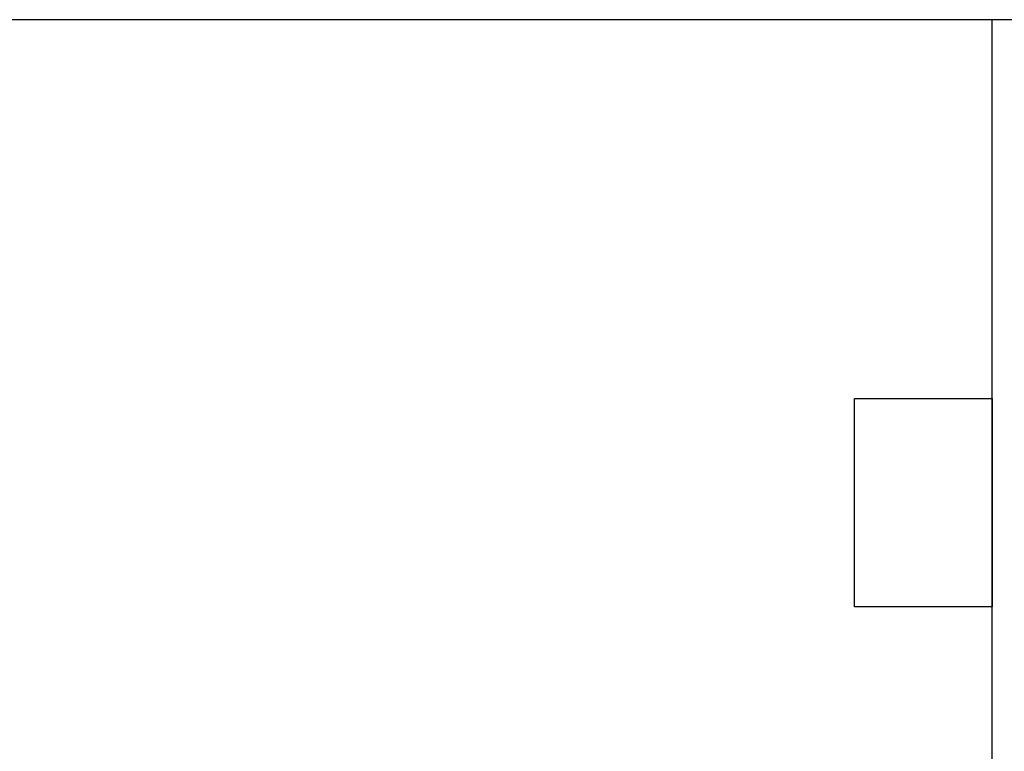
# Model space of a CAD drawing. Header units: inches. Extents: x 18535 to 24863, y 1480 to 5800.
# Tile 9 of 24: x 20127 to 21087, y 3619 to 4333. Entities that reach past the tile are written whole.
import ezdxf

# ---------------------------------------------------------------- set-up
doc = ezdxf.new("R2010")
doc.units = ezdxf.units.IN
doc.header["$MEASUREMENT"] = 0
doc.layers.add('_T sciany', color=7, linetype='Continuous')
doc.layers.add('AA_PRZ_SCIANY_030', color=7, linetype='Continuous')

msp = doc.modelspace()

# ---------------------------------------------------------------- linework, layer by layer
at = {"layer": '_T sciany', "color": 150, "linetype": 'Continuous'}
for p, q in [((20941.27, 3760.18), (20941.27, 3963.53)), ((20941.27, 3963.53), (21075.61, 3963.53)), ((21075.61, 3963.53), (21075.61, 3760.18)), ((21075.61, 3760.18), (20941.27, 3760.18))]:
    msp.add_line(p, q, dxfattribs=at)
at = {"layer": 'AA_PRZ_SCIANY_030', "color": 150, "linetype": 'Continuous'}
for p, q in [((22331.33, 4332.78), (19489.83, 4332.78)), ((21075.61, 3461.07), (21075.61, 4332.78))]:
    msp.add_line(p, q, dxfattribs=at)

doc.saveas('drawing.dxf')
